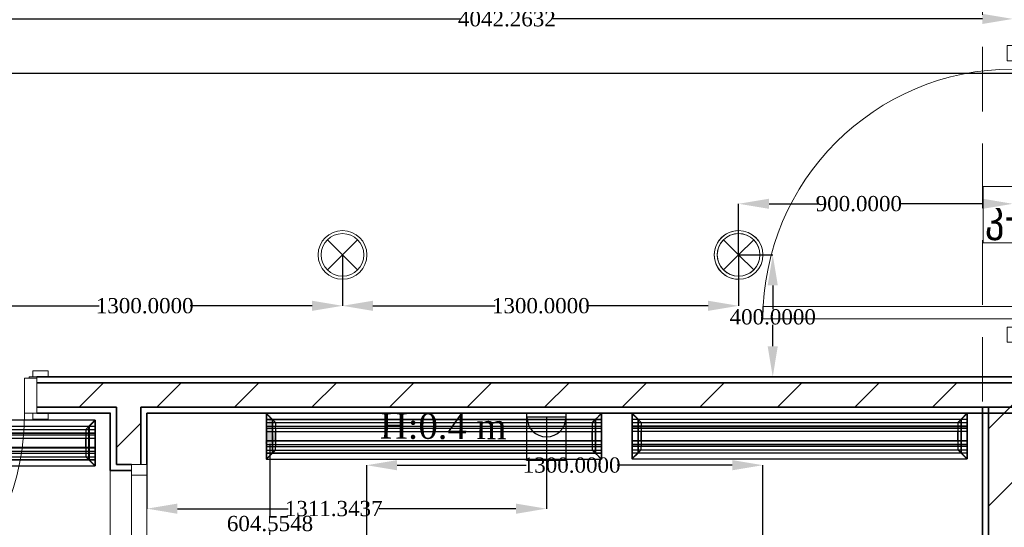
# Model space of a CAD drawing. Header units: inches. Extents: x -78787 to 29484, y -9517 to 23232.
# Tile 42 of 256: x -13003 to -9772, y 2580 to 4247. Entities that reach past the tile are written whole.
import ezdxf

# ---------------------------------------------------------------- set-up
doc = ezdxf.new("R2010")
doc.units = ezdxf.units.IN
doc.header["$MEASUREMENT"] = 0
doc.set_wipeout_variables(frame=1)
doc.linetypes.add('Hidden', pattern=[317.5, 211.666667, -105.833333])
for name, color, linetype in [('- ავარიული განათება', 7, 'Continuous'), ('- განათება', 7, 'Continuous'), ('- მექანიკური ნაწილი', 7, 'Continuous'), ('- საშტეფცელო როზეტები', 7, 'Continuous'), ('Edges', 7, 'Continuous'), ('New_Structural - Bearing', 7, 'Continuous'), ('Structural - Bearing', 7, 'Continuous')]:
    doc.layers.add(name, color=color, linetype=linetype)
for name, color, linetype, lineweight in [('New_Annotation - Text_Pen_No__20', 1, 'Continuous', 0), ('New_Archicad Doors_Pen_No__1', 7, 'Continuous', 13), ('New_Archicad Windows_Pen_No__1', 7, 'Continuous', 13), ('New_Structural - Bearing_Pen_No__1', 7, 'Continuous', 13), ('New_Structural - Bearing_Pen_No__6', 5, 'Continuous', 35)]:
    doc.layers.add(name, color=color, linetype=linetype, lineweight=lineweight)
for name, color, linetype, lineweight, true_color in [('New_Interior - Lamp_Pen_No__77', 7, 'Continuous', 20, 0xffeb28), ('New_Structural - Bearing_Pen_No__5', 7, 'Continuous', 25, 0x40a5ff), ('New_Structural - Bearing_Pen_No__57', 7, 'Continuous', 25, 0xdcd214), ('Structural - Bearing_Pen_No__102', 7, 'Continuous', 13, 0xcccccc)]:
    doc.layers.add(name, color=color, linetype=linetype, lineweight=lineweight, true_color=true_color)
doc.styles.add('GENERATED_STYLE_2', font='txt')
doc.styles.get("Standard").update_dxf_attribs({"font": 'arial.ttf'})
doc.dimstyles.get("Standard").update_dxf_attribs({"dimtxt": 0.18, "dimasz": 0.18, "dimexe": 0.18, "dimexo": 0.0625, "dimgap": 0.09, "dimtad": 0, "dimtih": 1, "dimtoh": 1, "dimdec": 4, "dimzin": 0, "dimdsep": 46, "dimtxsty": 'Standard', "dimcen": 0.09, "dimadec": 0, "dimazin": 0, "dimtfac": 1, "dimtdec": 4, "dimtofl": 0, "dimtmove": 0, "dimatfit": 3, "dimfxl": 1, "dimtolj": 1, "dimtzin": 0, "dimarcsym": 0})
pattern_1 = [(45, (0, 0), (-127.2792, 127.2792), [])]

# ---------------------------------------------------------------- blocks, each defined once
blk = doc.blocks.new('Door_4')
at = {"layer": 'New_Archicad Doors_Pen_No__1', "color": 7, "linetype": 'Continuous', "lineweight": 13}
for p, q in [((370, 0), (370, 820)), ((370, 820), (410, 820)), ((410, 820), (410, 0)), ((-487, 0), (-487, 19)), ((-487, 19), (-437, 19)), ((-437, 0), (-487, 0)), ((-450, 0), (-487, 0)), ((-450, 0), (-487, 0)), ((-410, 0), (-450, 0)), ((-450, 0), (-450, -115)), ((-450, 0), (-450, -10)), ((-450, 0), (-450, -10)), ((-437, 19), (-437, 0)), ((-410, -115), (-410, 0)), ((410, 0), (370, 0)), ((450, 0), (410, 0)), ((410, 0), (410, -115)), ((437, 19), (487, 19)), ((437, 0), (437, 19)), ((487, 0), (437, 0)), ((450, -115), (450, 0)), ((450, 0), (450, -10)), ((450, 0), (450, -10)), ((450, 0), (487, 0)), ((450, 0), (487, 0)), ((487, 19), (487, 0)), ((-450, -10), (-450, -90)), ((-450, -10), (-450, -90)), ((450, -10), (450, -90)), ((450, -10), (450, -90)), ((-450, -90), (-450, -100)), ((-450, -90), (-450, -100)), ((450, -90), (450, -100)), ((450, -90), (450, -100)), ((-487, -119), (-487, -100)), ((-487, -100), (-437, -100)), ((-450, -100), (-487, -100)), ((-450, -100), (-487, -100)), ((-437, -119), (-487, -119)), ((-450, -115), (-410, -115)), ((-437, -100), (-437, -119)), ((410, -115), (450, -115)), ((437, -100), (487, -100)), ((437, -119), (437, -100)), ((487, -119), (437, -119)), ((450, -100), (487, -100)), ((450, -100), (487, -100)), ((487, -100), (487, -119))]:
    blk.add_line(p, q, dxfattribs=at)
blk.add_arc((410, 0), 820, 90, 180, dxfattribs=at)
blk = doc.blocks.new('Wall_85', base_point=(-35083.8, 24094.3))
at = {"layer": 'New_Structural - Bearing_Pen_No__57', "linetype": 'Continuous', "lineweight": 25, "true_color": 0xdcd214}
for points in [[(-34993.8, 26103.2), (-35073.8, 26103.2), (-35073.8, 25144.4), (-34993.8, 25144.4)], [(-35073.8, 24244.4), (-35073.8, 24094.3), (-34993.8, 24094.3), (-34993.8, 24244.4)]]:
    blk.add_hatch(color=52, dxfattribs=at).paths.add_polyline_path(points)
at = {"layer": 'New_Structural - Bearing_Pen_No__1', "color": 7, "linetype": 'Continuous', "lineweight": 13}
for p, q in [((-35083.8, 25144.4), (-35073.8, 25144.4)), ((-35073.8, 25144.4), (-34993.8, 25144.4)), ((-34993.8, 25144.4), (-34983.8, 25144.4)), ((-35083.8, 24244.4), (-35073.8, 24244.4)), ((-35073.8, 24244.4), (-34993.8, 24244.4)), ((-34993.8, 24244.4), (-34983.8, 24244.4))]:
    blk.add_line(p, q, dxfattribs=at)
at = {"layer": 'New_Structural - Bearing_Pen_No__1', "color": 7, "linetype": 'Continuous', "lineweight": 13, "flags": 128}
for points in [[(-35083.8, 26103.2), (-35073.8, 26103.2)], [(-35073.8, 26103.2), (-34993.8, 26103.2)], [(-34993.8, 26103.2), (-34983.8, 26103.2)], [(-35073.8, 24094.3), (-34993.8, 24094.3)]]:
    blk.add_lwpolyline(points, dxfattribs=at)
at = {"layer": 'New_Structural - Bearing_Pen_No__5', "color": 161, "linetype": 'Continuous', "lineweight": 25, "true_color": 0x40a5ff}
for p, q in [((-35073.8, 26103.2), (-35073.8, 25144.4)), ((-34993.8, 25144.4), (-34993.8, 26103.2)), ((-35083.8, 25144.4), (-35083.8, 25181.4)), ((-34983.8, 25144.4), (-34983.8, 25181.4)), ((-35083.8, 24244.4), (-35083.8, 24207.4)), ((-35073.8, 24244.4), (-35073.8, 24094.3)), ((-34993.8, 24094.3), (-34993.8, 24244.4)), ((-34983.8, 24244.4), (-34983.8, 24207.4))]:
    blk.add_line(p, q, dxfattribs=at)
at = {"layer": 'New_Structural - Bearing_Pen_No__5', "color": 161, "linetype": 'Continuous', "lineweight": 25, "true_color": 0x40a5ff, "flags": 128}
for points in [[(-35083.8, 26103.2), (-35083.8, 25144.4)], [(-34983.8, 26088.1), (-34983.8, 26103.2)], [(-34983.8, 25144.4), (-34983.8, 26068.1)], [(-35083.8, 24244.4), (-35083.8, 24094.3)], [(-34983.8, 24094.3), (-34983.8, 24244.4)]]:
    blk.add_lwpolyline(points, dxfattribs=at)
at = {"layer": 'New_Archicad Doors_Pen_No__1', "color": 7, "linetype": 'Continuous', "lineweight": 13, "xscale": -1, "zscale": 1000, "rotation": 90}
blk.add_blockref('Door_4', (-35083.8, 24694.4), dxfattribs=at)
blk = doc.blocks.new('Wall_104', base_point=(-35063.8, 20838))
at = {"layer": 'New_Structural - Bearing_Pen_No__57', "linetype": 'Continuous', "lineweight": 25, "true_color": 0xdcd214}
h = blk.add_hatch(dxfattribs=at)
h.set_pattern_fill('MASONRY_BLOCK', color=52, style=0, pattern_type=2)
h.set_pattern_definition(pattern_1)
h.paths.add_polyline_path([(-35083.8, 20879.6), (-35083.8, 23994.3), (-35163.8, 23994.3), (-35163.8, 20846.3)])
h = blk.add_hatch(dxfattribs=at)
h.set_pattern_fill('MASONRY_BLOCK', color=52, style=0, pattern_type=2)
h.set_pattern_definition(pattern_1)
h.paths.add_polyline_path([(-35083.8, 20878), (-35087.8, 20878), (-35163.8, 20846.3), (-35163.8, 20838), (-35083.8, 20838)])
h = blk.add_hatch(dxfattribs=at)
h.set_pattern_fill('MASONRY_BLOCK', color=52, style=0, pattern_type=2)
h.set_pattern_definition(pattern_1)
h.paths.add_polyline_path([(-35083.8, 20879.6), (-35087.8, 20878), (-35083.8, 20878)])
at = {"layer": 'New_Structural - Bearing_Pen_No__5', "color": 161, "linetype": 'Continuous', "lineweight": 25, "true_color": 0x40a5ff}
blk.add_line((-35083.8, 20878), (-35063.8, 20878), dxfattribs=at)
at = {"layer": 'New_Structural - Bearing_Pen_No__6', "color": 5, "linetype": 'Continuous', "lineweight": 35}
for p, q in [((-35163.8, 23994.3), (-35163.8, 20846.3)), ((-35083.8, 20879.6), (-35083.8, 23994.3)), ((-35083.8, 20878), (-35083.8, 20879.6)), ((-35083.8, 20838), (-35083.8, 20878)), ((-35163.8, 20838), (-35163.8, 20846.3))]:
    blk.add_line(p, q, dxfattribs=at)
at = {"layer": 'New_Structural - Bearing_Pen_No__6', "color": 5, "linetype": 'Continuous', "lineweight": 35, "flags": 128}
for points in [[(-35183.8, 23994.3), (-35183.8, 20838)], [(-35063.8, 20888), (-35063.8, 23994.3)]]:
    blk.add_lwpolyline(points, dxfattribs=at)
blk = doc.blocks.new('Horizontal Multi-Sash Window_8')
at = {"layer": 'New_Archicad Windows_Pen_No__1', "color": 7, "linetype": 'Continuous', "lineweight": 13}
for p, q in [((-500, 70), (-480, 70)), ((-480, 70), (480, 70)), ((-480, 0), (-480, 70)), ((500, 70), (480, 70)), ((480, 0), (480, 70)), ((-500, 0), (-465, 0)), ((-500, 0), (-500, -30)), ((-500, 0), (-500, -30)), ((-465, 0), (-465, -50)), ((-465, 0), (465, 0)), ((465, -50), (465, 0)), ((465, 0), (500, 0)), ((500, 0), (500, -30)), ((500, 0), (500, -30)), ((-500, -30), (-500, -50)), ((-500, -30), (-500, -50)), ((500, -30), (500, -50)), ((500, -30), (500, -50)), ((-500, -50), (500, -50)), ((-465, -50), (-500, -50)), ((465, -50), (-465, -50)), ((500, -50), (465, -50))]:
    blk.add_line(p, q, dxfattribs=at)
blk = doc.blocks.new('Wall_248', base_point=(-37925.7, 18905.3))
at = {"layer": 'New_Structural - Bearing_Pen_No__57', "linetype": 'Continuous', "lineweight": 25, "true_color": 0xdcd214}
h = blk.add_hatch(dxfattribs=at)
h.set_pattern_fill('MASONRY_BLOCK', color=52, style=0, pattern_type=2)
h.set_pattern_definition(pattern_1)
h.paths.add_polyline_path([(-38025.7, 23974.3), (-37945.7, 23974.3), (-37945.7, 23994.3), (-38025.7, 23994.3)])
h = blk.add_hatch(dxfattribs=at)
h.set_pattern_fill('MASONRY_BLOCK', color=52, style=0, pattern_type=2)
h.set_pattern_definition(pattern_1)
h.paths.add_polyline_path([(-37945.7, 23974.3), (-38025.7, 23974.3), (-38025.7, 23806.3), (-37975.7, 23806.3), (-37945.7, 23806.3)])
at = {"layer": 'New_Structural - Bearing_Pen_No__1', "color": 7, "linetype": 'Continuous', "lineweight": 13}
for p, q in [((-37975.7, 23806.3), (-37975.7, 23786.3)), ((-37975.7, 23806.3), (-37945.7, 23806.3)), ((-37945.7, 23806.3), (-37925.7, 23806.3))]:
    blk.add_line(p, q, dxfattribs=at)
at = {"layer": 'New_Structural - Bearing_Pen_No__6', "color": 5, "linetype": 'Continuous', "lineweight": 35}
for p, q in [((-38025.7, 23994.3), (-38025.7, 23974.3)), ((-37945.7, 23974.3), (-37945.7, 23994.3)), ((-38025.7, 23974.3), (-38025.7, 23806.3)), ((-37945.7, 23806.3), (-37945.7, 23974.3)), ((-38045.7, 23806.3), (-38045.7, 23786.3)), ((-37975.7, 23786.3), (-38045.7, 23786.3)), ((-38025.7, 23806.3), (-37975.7, 23806.3))]:
    blk.add_line(p, q, dxfattribs=at)
at = {"layer": 'New_Structural - Bearing_Pen_No__6', "color": 5, "linetype": 'Continuous', "lineweight": 35, "flags": 128}
for points in [[(-38045.7, 23974.3), (-38045.7, 23806.3)], [(-37925.7, 23806.3), (-37925.7, 23974.3)]]:
    blk.add_lwpolyline(points, dxfattribs=at)
at = {"layer": 'New_Archicad Windows_Pen_No__1', "color": 7, "linetype": 'Continuous', "lineweight": 13, "xscale": -1, "zscale": 1000, "rotation": 90}
blk.add_blockref('Horizontal Multi-Sash Window_8', (-37975.7, 23306.3), dxfattribs=at)
blk = doc.blocks.new('Door_8')
at = {"layer": 'New_Archicad Doors_Pen_No__1', "color": 7, "linetype": 'Continuous', "lineweight": 13}
for p, q in [((370, 0), (370, 820)), ((370, 820), (410, 820)), ((410, 820), (410, 0)), ((-487, 0), (-487, 19)), ((-487, 19), (-437, 19)), ((-437, 0), (-487, 0)), ((-450, 0), (-487, 0)), ((-450, 0), (-487, 0)), ((-410, 0), (-450, 0)), ((-450, 0), (-450, -115)), ((-450, 0), (-450, -20)), ((-450, 0), (-450, -20)), ((-437, 19), (-437, 0)), ((-410, -115), (-410, 0)), ((410, 0), (370, 0)), ((450, 0), (410, 0)), ((410, 0), (410, -115)), ((437, 19), (487, 19)), ((437, 0), (437, 19)), ((487, 0), (437, 0)), ((450, -115), (450, 0)), ((450, 0), (450, -20)), ((450, 0), (450, -20)), ((450, 0), (487, 0)), ((450, 0), (487, 0)), ((487, 19), (487, 0)), ((-450, -20), (-450, -100)), ((-450, -20), (-450, -100)), ((450, -20), (450, -100)), ((450, -20), (450, -100)), ((-487, -139), (-487, -120)), ((-487, -120), (-437, -120)), ((-450, -120), (-487, -120)), ((-450, -120), (-487, -120)), ((-450, -100), (-450, -115)), ((-450, -100), (-450, -115)), ((-450, -120), (-450, -115)), ((-450, -115), (-425, -115)), ((-450, -115), (-410, -115)), ((-450, -115), (-450, -120)), ((-450, -115), (-450, -120)), ((-425, -120), (-450, -120)), ((-437, -120), (-437, -139)), ((-425, -115), (-425, -120)), ((410, -115), (450, -115)), ((425, -120), (425, -115)), ((425, -115), (450, -115)), ((450, -120), (425, -120)), ((437, -120), (487, -120)), ((437, -139), (437, -120)), ((450, -100), (450, -115)), ((450, -100), (450, -115)), ((450, -115), (450, -120)), ((450, -115), (450, -120)), ((450, -115), (450, -120)), ((450, -120), (487, -120)), ((450, -120), (487, -120)), ((487, -120), (487, -139)), ((-437, -139), (-487, -139)), ((487, -139), (437, -139))]:
    blk.add_line(p, q, dxfattribs=at)
blk.add_arc((410, 0), 820, 90, 180, dxfattribs=at)
blk = doc.blocks.new('Wall_249', base_point=(-35083.8, 24094.3))
at = {"layer": 'New_Structural - Bearing_Pen_No__57', "linetype": 'Continuous', "lineweight": 25, "true_color": 0xdcd214}
h = blk.add_hatch(dxfattribs=at)
h.set_pattern_fill('MASONRY_BLOCK', color=52, style=0, pattern_type=2)
h.set_pattern_definition(pattern_1)
h.paths.add_polyline_path([(-38287.1, 23994.3), (-38025.7, 23994.3), (-38025.7, 24074.3), (-38287.1, 24074.3)])
h = blk.add_hatch(dxfattribs=at)
h.set_pattern_fill('MASONRY_BLOCK', color=52, style=0, pattern_type=2)
h.set_pattern_definition(pattern_1)
h.paths.add_polyline_path([(-38025.7, 23994.3), (-37945.7, 23994.3), (-37945.7, 24074.3), (-38025.7, 24074.3)])
h = blk.add_hatch(dxfattribs=at)
h.set_pattern_fill('MASONRY_BLOCK', color=52, style=0, pattern_type=2)
h.set_pattern_definition(pattern_1)
h.paths.add_polyline_path([(-37945.7, 23994.3), (-35083.8, 23994.3), (-35083.8, 24074.3), (-37945.7, 24074.3)])
at = {"layer": 'New_Structural - Bearing_Pen_No__1', "color": 7, "linetype": 'Continuous', "lineweight": 13}
for p, q in [((-38287.1, 24089.3), (-38287.1, 24094.3)), ((-38287.1, 24074.3), (-38287.1, 24089.3)), ((-38287.1, 23994.3), (-38287.1, 24074.3)), ((-38287.1, 23974.3), (-38287.1, 23994.3))]:
    blk.add_line(p, q, dxfattribs=at)
at = {"layer": 'New_Structural - Bearing_Pen_No__6', "color": 5, "linetype": 'Continuous', "lineweight": 35}
for p, q in [((-38287.1, 24094.3), (-38250.1, 24094.3)), ((-38025.7, 24074.3), (-38287.1, 24074.3)), ((-37945.7, 24074.3), (-38025.7, 24074.3)), ((-35083.8, 24074.3), (-37945.7, 24074.3)), ((-38287.1, 23994.3), (-38025.7, 23994.3)), ((-38025.7, 23994.3), (-38025.7, 23974.3)), ((-37945.7, 23974.3), (-37945.7, 23994.3)), ((-37945.7, 23994.3), (-35083.8, 23994.3)), ((-38287.1, 23974.3), (-38250.1, 23974.3))]:
    blk.add_line(p, q, dxfattribs=at)
at = {"layer": 'New_Structural - Bearing_Pen_No__6', "color": 5, "linetype": 'Continuous', "lineweight": 35, "flags": 128}
for points in [[(-35083.8, 24094.3), (-38287.1, 24094.3)], [(-38287.1, 23974.3), (-38045.7, 23974.3)], [(-37925.7, 23974.3), (-35083.8, 23974.3)]]:
    blk.add_lwpolyline(points, dxfattribs=at)
at = {"layer": 'New_Archicad Doors_Pen_No__1', "color": 7, "linetype": 'Continuous', "lineweight": 13, "zscale": 1000, "rotation": 179.9999999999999}
blk.add_blockref('Door_8', (-38737.1, 23974.3), dxfattribs=at)
blk = doc.blocks.new('Beam_7', base_point=(-35008.8, 14663))
at = {"layer": 'Structural - Bearing_Pen_No__102', "color": 254, "linetype": 'Hidden', "lineweight": 13, "true_color": 0xcccccc}
blk.add_line((-35183.8, 20838), (-35183.8, 26488), dxfattribs=at)
blk = doc.blocks.new('- საშტეფცელო როზეტი IP22')
at = {"layer": '- საშტეფცელო როზეტები', "color": 5}
for p, q in [((8536.7, 3822.7), (8536.7, 3888.1)), ((8472.6, 3758.6), (8600.9, 3758.6))]:
    blk.add_line(p, q, dxfattribs=at)
blk.add_arc((8536.7, 3758.6), 64.1, 0, 180, dxfattribs=at)
blk = doc.blocks.new('1 ჩარჩო')
at = {"layer": '- საშტეფცელო როზეტები', "color": 5}
blk.add_lwpolyline([(7775.1, 3905.1), (7903.3, 3905.1), (7903.3, 3750.1), (7775.1, 3750.1)], close=True, dxfattribs=at)
blk = doc.blocks.new('lineardiffplan')
blk.add_lwpolyline([(393.1, 274.9), (1492.8, 274.9), (1492.8, 124.4), (393.1, 124.4)], close=True)
at = {"layer": 'Edges'}
for p, q in [((392.8, 274.9), (392.8, 274.6)), ((393.1, 274.9), (392.8, 274.9)), ((422.8, 244.9), (392.8, 274.9)), ((392.8, 274.6), (392.9, 274.5)), ((392.9, 125.2), (392.9, 274.5)), ((412.4, 255), (392.9, 274.5)), ((393.1, 274.9), (393.2, 274.8)), ((393.2, 274.8), (412.7, 255.3)), ((1462.8, 244.9), (1492.8, 274.9)), ((1472.9, 255.3), (1492.4, 274.8)), ((1473.2, 254.9), (1492.8, 274.5)), ((1492.4, 274.8), (1492.5, 274.9)), ((1492.8, 274.9), (1492.5, 274.9)), ((1492.8, 274.5), (1492.8, 274.9)), ((1492.8, 274.5), (1492.8, 274.5)), ((1492.8, 125.4), (1492.8, 274.5)), ((1492.8, 255.3), (392.9, 255.3)), ((392.9, 254.9), (1492.8, 254.9)), ((392.9, 244.9), (1492.8, 244.9)), ((392.9, 233.2), (1492.8, 233.2)), ((392.9, 233), (1492.8, 233)), ((392.9, 226.8), (1492.8, 226.8)), ((392.9, 226.5), (1492.8, 226.5)), ((412.4, 144.7), (412.4, 255)), ((412.8, 254.6), (412.4, 255)), ((412.7, 255.3), (413.1, 254.9)), ((412.8, 145.1), (412.8, 254.6)), ((412.8, 254.6), (422.8, 244.6)), ((413.1, 254.9), (423.1, 244.9)), ((422.8, 244.6), (422.8, 244.9)), ((422.8, 244.9), (423.1, 244.9)), ((422.8, 244.6), (422.8, 244.6)), ((422.8, 244.6), (422.8, 233.2)), ((422.8, 233), (422.8, 233.2)), ((422.8, 226.8), (422.8, 233)), ((422.8, 226.5), (422.8, 226.8)), ((422.8, 214.9), (422.8, 226.5)), ((423.1, 244.9), (423.1, 244.9)), ((1472.5, 254.9), (1462.5, 244.9)), ((1462.5, 244.9), (1462.5, 244.9)), ((1462.5, 244.9), (1462.8, 244.9)), ((1462.8, 244.9), (1462.9, 244.6)), ((1462.8, 244.5), (1462.9, 244.6)), ((1462.8, 233.2), (1462.8, 244.5)), ((1462.8, 233), (1462.8, 233.2)), ((1462.8, 226.8), (1462.8, 233)), ((1462.8, 226.5), (1462.8, 226.8)), ((1462.8, 214.9), (1462.8, 226.5)), ((1462.9, 244.6), (1472.8, 254.5)), ((1472.9, 255.3), (1472.5, 254.9)), ((1472.8, 254.5), (1473.2, 254.9)), ((1472.8, 254.5), (1472.8, 145.3)), ((1473.2, 144.9), (1473.2, 254.9)), ((392.9, 214.9), (1492.8, 214.9)), ((1492.8, 214.8), (392.9, 214.8)), ((422.4, 214.9), (422.3, 214.9)), ((422.8, 214.9), (422.4, 214.9)), ((422.8, 184.9), (422.8, 214.9)), ((423.2, 214.9), (422.8, 214.9)), ((423.2, 214.8), (422.8, 214.9)), ((423.2, 214.8), (423.2, 214.9)), ((423.2, 214.8), (423.2, 184.9)), ((1462.8, 214.9), (1462.4, 214.9)), ((1462.4, 214.9), (1462.4, 214.8)), ((1462.8, 214.9), (1462.4, 214.8)), ((1462.4, 184.9), (1462.4, 214.8)), ((1462.8, 214.9), (1462.8, 184.9)), ((1462.8, 214.9), (1463.2, 214.9)), ((1463.2, 214.9), (1463.3, 214.9)), ((1492.8, 184.9), (392.9, 184.9)), ((392.9, 173.2), (1492.8, 173.2)), ((392.9, 173), (1492.8, 173)), ((392.9, 166.8), (1492.8, 166.8)), ((392.9, 166.5), (1492.8, 166.5)), ((422.4, 184.9), (422.3, 184.9)), ((422.8, 184.9), (422.4, 184.9)), ((422.8, 184.9), (423.2, 184.9)), ((422.8, 173.2), (422.8, 184.9)), ((422.8, 173), (422.8, 173.2)), ((422.8, 173), (422.8, 166.8)), ((422.8, 166.5), (422.8, 166.8)), ((422.8, 155.1), (422.8, 166.5)), ((1462.4, 184.9), (1462.8, 184.9)), ((1462.8, 173.2), (1462.8, 184.9)), ((1463.2, 184.9), (1462.8, 184.9)), ((1462.8, 173), (1462.8, 173.2)), ((1462.8, 166.8), (1462.8, 173)), ((1462.8, 166.5), (1462.8, 166.8)), ((1462.8, 155.3), (1462.8, 166.5)), ((1463.2, 184.9), (1463.3, 184.9)), ((392.8, 124.9), (422.8, 154.9)), ((392.9, 154.9), (1492.8, 154.9)), ((1492.8, 144.9), (392.9, 144.9)), ((392.9, 125.2), (412.4, 144.7)), ((392.9, 144.5), (1492.8, 144.5)), ((412.7, 144.5), (393.2, 124.9)), ((412.8, 145.1), (412.4, 144.7)), ((412.7, 144.5), (413.1, 144.9)), ((412.8, 145.1), (422.8, 155.1)), ((423.1, 154.8), (413.1, 144.9)), ((422.8, 154.9), (422.8, 155.1)), ((422.8, 155.1), (422.8, 155.1)), ((423.1, 154.8), (422.8, 154.9)), ((423.1, 154.8), (423.1, 154.9)), ((1462.5, 154.8), (1462.4, 154.9)), ((1462.8, 154.9), (1462.5, 154.8)), ((1462.5, 154.8), (1472.4, 144.9)), ((1462.9, 155.2), (1462.8, 155.3)), ((1462.9, 155.2), (1462.8, 154.9)), ((1462.8, 154.9), (1492.8, 124.9)), ((1472.8, 145.3), (1462.9, 155.2)), ((1472.4, 144.9), (1472.8, 144.5)), ((1473.2, 144.9), (1472.8, 145.3)), ((1472.8, 144.5), (1492.4, 124.9)), ((1473.2, 144.9), (1492.8, 125.4)), ((392.9, 125.2), (392.8, 125.1)), ((392.8, 125.1), (392.8, 124.9)), ((392.8, 124.9), (393.1, 124.9)), ((393.2, 124.9), (393.1, 124.9)), ((1492.4, 124.9), (1492.8, 124.9)), ((1492.4, 124.9), (1492.4, 124.9)), ((1492.8, 125.3), (1492.8, 125.4)), ((1492.8, 124.9), (1492.8, 125.3))]:
    blk.add_line(p, q, dxfattribs=at)
blk = doc.blocks.new('Recessed Spot')
at = {"layer": 'New_Interior - Lamp_Pen_No__77', "color": 2, "linetype": 'Continuous', "lineweight": 20, "true_color": 0xffeb28}
for q in [(-49.5, 49.5), (49.5, 49.5), (-49.5, -49.5), (49.5, -49.5)]:
    blk.add_line((0, 0), q, dxfattribs=at)
at = {"layer": 'New_Interior - Lamp_Pen_No__77', "color": 2, "linetype": 'Continuous', "lineweight": 20, "true_color": 0xffeb28, "flags": 128}
blk.add_lwpolyline([(80, 0, 1), (-80, 0, 1)], format="xyb", close=True, dxfattribs=at)
at = {"layer": 'New_Interior - Lamp_Pen_No__77', "color": 2, "linetype": 'Continuous', "lineweight": 20, "true_color": 0xffeb28}
blk.add_circle((0, 0), 70, dxfattribs=at)
blk = doc.blocks.new('*D608')
at = {"layer": '- განათება', "color": 0, "lineweight": -2, "transparency": 16777216}
for p, q in [((-11864.7, 2350.2), (-11864.7, 2784.4)), ((-11764.7, 2784.2), (-11341.6, 2784.2)), ((-10664.7, 2784.2), (-11042.4, 2784.2)), ((-10564.7, 2350.2), (-10564.7, 2784.4))]:
    blk.add_line(p, q, dxfattribs=at)
at = {"layer": '- განათება', "color": 0, "transparency": 16777216}
for points in [[(-11764.7, 2800.9), (-11764.7, 2767.5), (-11864.7, 2784.2)], [(-10664.7, 2800.9), (-10664.7, 2767.5), (-10564.7, 2784.2)]]:
    blk.add_solid(points, dxfattribs=at)
at = {"layer": 'Defpoints', "color": 0, "transparency": 16777216}
for p in [(-10564.7, 2784.2), (-11864.7, 2350.1), (-10564.7, 2350.1)]:
    blk.add_point(p, dxfattribs=at)
at = {"layer": '- განათება', "color": 0, "transparency": 16777216, "insert": (-11192, 2784.2), "char_height": 50, "attachment_point": 5}
blk.add_mtext('\\A1;{\\fSylfaen|b0|i0|c0|p18;1300.0000}', dxfattribs=at)
blk = doc.blocks.new('*D627')
at = {"layer": '- განათება', "color": 0, "lineweight": -2, "transparency": 16777216}
for p, q in [((-11799.1, 2954.7), (-12182.2, 2954.7)), ((-12182, 2854.7), (-12182, 2617.9)), ((-12182, 2450.1), (-12182, 2566.6)), ((-11864.8, 2350.1), (-12182.2, 2350.1))]:
    blk.add_line(p, q, dxfattribs=at)
at = {"layer": '- განათება', "color": 0, "transparency": 16777216}
for points in [[(-12198.7, 2854.7), (-12165.4, 2854.7), (-12182, 2954.7)], [(-12198.7, 2450.1), (-12165.4, 2450.1), (-12182, 2350.1)]]:
    blk.add_solid(points, dxfattribs=at)
at = {"layer": 'Defpoints', "color": 0, "transparency": 16777216}
for p in [(-11799, 2954.7), (-12182, 2350.1), (-11864.7, 2350.1)]:
    blk.add_point(p, dxfattribs=at)
at = {"layer": '- განათება', "color": 0, "transparency": 16777216, "insert": (-12182, 2592.2), "char_height": 50, "attachment_point": 5}
blk.add_mtext('\\A1;{\\fSylfaen|b0|i0|c0|p18;604.5548}', dxfattribs=at)
blk = doc.blocks.new('*D1135')
at = {"layer": '- განათება', "color": 0, "lineweight": -2, "transparency": 16777216}
for p, q in [((-10644.1, 3472.6), (-10644.1, 3642.7)), ((-10544.1, 3642.5), (-10383.5, 3642.5)), ((-9844.1, 3642.5), (-10115.5, 3642.5)), ((-9744.1, 3476.6), (-9744.1, 3642.7))]:
    blk.add_line(p, q, dxfattribs=at)
at = {"layer": '- განათება', "color": 0, "transparency": 16777216}
for points in [[(-10544.1, 3659.2), (-10544.1, 3625.8), (-10644.1, 3642.5)], [(-9844.1, 3659.2), (-9844.1, 3625.8), (-9744.1, 3642.5)]]:
    blk.add_solid(points, dxfattribs=at)
at = {"layer": 'Defpoints', "color": 0, "transparency": 16777216}
for p in [(-9744.1, 3642.5), (-10644.1, 3472.6), (-9744.1, 3476.5)]:
    blk.add_point(p, dxfattribs=at)
at = {"layer": '- განათება', "color": 0, "transparency": 16777216, "insert": (-10249.5, 3642.5), "char_height": 50, "attachment_point": 5}
blk.add_mtext('\\A1;{\\fSylfaen|b0|i0|c0|p18;900.0000}', dxfattribs=at)
blk = doc.blocks.new('*D1130')
at = {"layer": '- განათება', "color": 0, "lineweight": -2, "transparency": 16777216}
for p, q in [((-11944.1, 3474.6), (-11944.1, 3307.3)), ((-10644.1, 3474.6), (-10644.1, 3307.3)), ((-11844.1, 3307.5), (-11442.8, 3307.5)), ((-10744.1, 3307.5), (-11143.6, 3307.5))]:
    blk.add_line(p, q, dxfattribs=at)
at = {"layer": '- განათება', "color": 0, "transparency": 16777216}
for points in [[(-11844.1, 3324.2), (-11844.1, 3290.9), (-11944.1, 3307.5)], [(-10744.1, 3324.2), (-10744.1, 3290.9), (-10644.1, 3307.5)]]:
    blk.add_solid(points, dxfattribs=at)
at = {"layer": 'Defpoints', "color": 0, "transparency": 16777216}
for p in [(-11944.1, 3474.7), (-10644.1, 3474.7), (-10644.1, 3307.5)]:
    blk.add_point(p, dxfattribs=at)
at = {"layer": '- განათება', "color": 0, "transparency": 16777216, "insert": (-11293.2, 3307.5), "char_height": 50, "attachment_point": 5}
blk.add_mtext('\\A1;{\\fSylfaen|b0|i0|c0|p18;1300.0000}', dxfattribs=at)
blk = doc.blocks.new('*D1131')
at = {"layer": '- განათება', "color": 0, "lineweight": -2, "transparency": 16777216}
for p, q in [((-13244.1, 3474.6), (-13244.1, 3307.3)), ((-11944.1, 3474.6), (-11944.1, 3307.3)), ((-13144.1, 3307.5), (-12742.8, 3307.5)), ((-12044.1, 3307.5), (-12443.6, 3307.5))]:
    blk.add_line(p, q, dxfattribs=at)
at = {"layer": '- განათება', "color": 0, "transparency": 16777216}
for points in [[(-13144.1, 3324.2), (-13144.1, 3290.9), (-13244.1, 3307.5)], [(-12044.1, 3324.2), (-12044.1, 3290.9), (-11944.1, 3307.5)]]:
    blk.add_solid(points, dxfattribs=at)
at = {"layer": 'Defpoints', "color": 0, "transparency": 16777216}
for p in [(-13244.1, 3474.7), (-11944.1, 3474.7), (-11944.1, 3307.5)]:
    blk.add_point(p, dxfattribs=at)
at = {"layer": '- განათება', "color": 0, "transparency": 16777216, "insert": (-12593.2, 3307.5), "char_height": 50, "attachment_point": 5}
blk.add_mtext('\\A1;{\\fSylfaen|b0|i0|c0|p18;1300.0000}', dxfattribs=at)
blk = doc.blocks.new('*D1138')
at = {"layer": '- განათება', "color": 0, "lineweight": -2, "transparency": 16777216}
for p, q in [((-10645, 3474.7), (-10531.9, 3474.7)), ((-10532, 3374.7), (-10532, 3296.5)), ((-10532, 3174.7), (-10532, 3245.2)), ((-10878.4, 3074.7), (-10531.9, 3074.7))]:
    blk.add_line(p, q, dxfattribs=at)
at = {"layer": '- განათება', "color": 0, "transparency": 16777216}
for points in [[(-10548.7, 3374.7), (-10515.4, 3374.7), (-10532, 3474.7)], [(-10548.7, 3174.7), (-10515.4, 3174.7), (-10532, 3074.7)]]:
    blk.add_solid(points, dxfattribs=at)
at = {"layer": 'Defpoints', "color": 0, "transparency": 16777216}
for p in [(-10645, 3474.7), (-10878.5, 3074.7), (-10532, 3074.7)]:
    blk.add_point(p, dxfattribs=at)
at = {"layer": '- განათება', "color": 0, "transparency": 16777216, "insert": (-10532, 3270.8), "char_height": 50, "attachment_point": 5}
blk.add_mtext('\\A1;{\\fSylfaen|b0|i0|c0|p18;400.0000}', dxfattribs=at)
blk = doc.blocks.new('*D1195')
at = {"layer": '- საშტეფცელო როზეტები', "color": 0, "lineweight": -2, "transparency": 16777216}
for p, q in [((-12586, 2954.6), (-12586, 2641.3)), ((-11274.7, 2941.6), (-11274.7, 2641.3)), ((-12486, 2641.5), (-12122.6, 2641.5)), ((-11374.7, 2641.5), (-11823.4, 2641.5))]:
    blk.add_line(p, q, dxfattribs=at)
at = {"layer": '- საშტეფცელო როზეტები', "color": 0, "transparency": 16777216}
for points in [[(-12486, 2658.2), (-12486, 2624.8), (-12586, 2641.5)], [(-11374.7, 2658.2), (-11374.7, 2624.8), (-11274.7, 2641.5)]]:
    blk.add_solid(points, dxfattribs=at)
at = {"layer": 'Defpoints', "color": 0, "transparency": 16777216}
for p in [(-12586, 2954.7), (-11274.7, 2941.7), (-11274.7, 2641.5)]:
    blk.add_point(p, dxfattribs=at)
at = {"layer": '- საშტეფცელო როზეტები', "color": 0, "transparency": 16777216, "insert": (-11973, 2641.5), "char_height": 50, "attachment_point": 5}
blk.add_mtext('\\A1;{\\fSylfaen|b0|i0|c0|p18;1311.3437}', dxfattribs=at)
blk = doc.blocks.new('AVARIULI GANATEBA')
at = {"layer": '- განათება', "color": 3, "linetype": 'Continuous', "lineweight": 20}
for q in [(-49.5, 49.5), (49.5, 49.5), (-49.5, -49.5), (49.5, -49.5)]:
    blk.add_line((0, 0), q, dxfattribs=at)
for major_axis, start_param, end_param in [((56.6, 56.6), 0.785398, 3.926991), ((-49.5, 49.5), 2.356194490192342, 8.639379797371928), ((56.6, 56.6), 3.926991, 7.068583)]:
    blk.add_ellipse((0, 0), major_axis=major_axis, ratio=1, start_param=start_param, end_param=end_param, dxfattribs=at)
blk = doc.blocks.new('*D1369')
at = {"layer": '- ავარიული განათება', "color": 0, "lineweight": -2, "transparency": 16777216}
for p, q in [((-13786.3, 3993.6), (-13786.3, 4249.7)), ((-13686.3, 4249.5), (-11556.3, 4249.5)), ((-9844.1, 4249.5), (-11252.7, 4249.5)), ((-9744.1, 4124.8), (-9744.1, 4249.7))]:
    blk.add_line(p, q, dxfattribs=at)
at = {"layer": '- ავარიული განათება', "color": 0, "transparency": 16777216}
for points in [[(-13686.3, 4266.2), (-13686.3, 4232.8), (-13786.3, 4249.5)], [(-9844.1, 4266.2), (-9844.1, 4232.8), (-9744.1, 4249.5)]]:
    blk.add_solid(points, dxfattribs=at)
at = {"layer": 'Defpoints', "color": 0, "transparency": 16777216}
for p in [(-13786.3, 4249.5), (-9744.1, 4124.8), (-13786.3, 3993.5)]:
    blk.add_point(p, dxfattribs=at)
at = {"layer": '- ავარიული განათება', "color": 0, "transparency": 16777216, "insert": (-11404.5, 4249.5), "char_height": 50, "attachment_point": 5}
blk.add_mtext('\\A1;{\\fSylfaen|b0|i0|c0|p18;4042.2632}', dxfattribs=at)

msp = doc.modelspace()

# ---------------------------------------------------------------- linework, layer by layer
at = {"layer": '- ავარიული განათება', "color": 3}
msp.add_lwpolyline([(-13594.31583, 4071.57015), (-5059.84745, 4071.57015)], dxfattribs=at)

# ---------------------------------------------------------------- block references
at = {"layer": '- განათება', "color": 2, "linetype": 'Continuous', "lineweight": 20, "true_color": 0xffeb28, "zscale": 1000}
for p in [(-11944.06848, 3474.66871), (-10644.06848, 3474.66871)]:
    msp.add_blockref('Recessed Spot', p, dxfattribs=at)
at = {"layer": '- განათება', "color": 1}
msp.add_blockref('AVARIULI GANATEBA', (-10644.06848, 3474.66871), dxfattribs=at)
at = {"layer": '- მექანიკური ნაწილი', "xscale": -1, "rotation": 180}
for p in [(-12586.98646, 3079.02099), (-11386.91468, 3079.52582), (-14248.92684, 3056.6693)]:
    msp.add_blockref('lineardiffplan', p, dxfattribs=at)
at = {"layer": '- საშტეფცელო როზეტები', "rotation": 180}
for name, p in [('1 ჩარჩო', (-3435.45745, 6704.73119)), ('- საშტეფცელო როზეტი IP22', (-2737.92352, 6700.25454))]:
    msp.add_blockref(name, p, dxfattribs=at)
at = {"layer": 'New_Structural - Bearing', "color": 7, "lineweight": 35}
for name, p in [('Wall_85', (-9744.06848, 3074.66871)), ('Wall_249', (-9744.06848, 3074.66871)), ('Wall_248', (-12586.00885, -2114.37431)), ('Wall_104', (-9724.06848, -181.64486))]:
    msp.add_blockref(name, p, dxfattribs=at)
at = {"layer": 'Structural - Bearing', "color": 254, "lineweight": 13, "true_color": 0xcccccc}
msp.add_blockref('Beam_7', (-9669.06848, -6356.64486), dxfattribs=at)

# ---------------------------------------------------------------- texts
at = {"layer": '- საშტეფცელო როზეტები', "color": 5, "insert": (-11405.52206, 2953.32145), "char_height": 83.9644685, "attachment_point": 3, "rotation": 359.68932566}
msp.add_mtext_dynamic_manual_height_columns('{\\fSylfaen|b0|i0|c0|p18;H:0.4 m}', width=710.9466492, gutter_width=1.70068, heights=[0], dxfattribs=at)

# ---------------------------------------------------------------- dimensions: what is measured, and where the dimension line sits
at = {"layer": '- ავარიული განათება', "color": 1}
dim = msp.add_linear_dim(base=(-13786.33164, 4249.5), p1=(-9744.06848, 4124.77326), p2=(-13786.33164, 3993.4939), text='{\\fSylfaen|b0|i0|c0|p18;<>}', dimstyle='Standard', override={"dimtxt": 50, "dimasz": 100}, dxfattribs=at)
dim.commit()
dim.dimension.update_dxf_attribs({"geometry": '*D1369', "text_midpoint": (-11404.5, 4249.5), "dimtype": 160})
at = {"layer": '- განათება', "color": 1}
for base, p1, p2, picture, middle in [((-11944.06848, 3307.52445), (-13244.06848, 3474.66871), (-11944.06848, 3474.66871), '*D1131', (-12593.19641, 3307.52445)), ((-10644.06848, 3307.52445), (-11944.06848, 3474.66871), (-10644.06848, 3474.66871), '*D1130', (-11293.19641, 3307.52445)), ((-10564.71743, 2784.21035), (-11864.71743, 2350.11392), (-10564.71743, 2350.11392), '*D608', (-11192, 2784.21035))]:
    dim = msp.add_linear_dim(base=base, p1=p1, p2=p2, text='{\\fSylfaen|b0|i0|c0|p18;<>}', dimstyle='Standard', override={"dimtxt": 50, "dimasz": 100}, dxfattribs=at)
    dim.commit()
    dim.dimension.update_dxf_attribs({"geometry": picture, "text_midpoint": middle, "dimtype": 160})
for base, p1, p2, picture, middle in [((-10532.03878, 3074.66871), (-10645.03878, 3474.66871), (-10878.4703, 3074.66871), '*D1138', (-10532.03878, 3270.83742)), ((-12182.01854, 2350.11392), (-11798.9952, 2954.66871), (-11864.71743, 2350.11392), '*D627', (-12182.01854, 2592.24985))]:
    dim = msp.add_linear_dim(base=base, p1=p1, p2=p2, angle=270, text='{\\fSylfaen|b0|i0|c0|p18;<>}', dimstyle='Standard', override={"dimtxt": 50, "dimasz": 100}, dxfattribs=at)
    dim.commit()
    dim.dimension.update_dxf_attribs({"geometry": picture, "text_midpoint": middle, "dimtype": 160})
at = {"layer": '- საშტეფცელო როზეტები', "color": 1}
dim = msp.add_linear_dim(base=(-11274.66512, 2641.5), p1=(-12586.00885, 2954.66871), p2=(-11274.66512, 2941.69756), text='{\\fSylfaen|b0|i0|c0|p18;<>}', dimstyle='Standard', override={"dimtxt": 50, "dimasz": 100}, dxfattribs=at)
dim.commit()
dim.dimension.update_dxf_attribs({"geometry": '*D1195', "text_midpoint": (-11973, 2641.5), "dimtype": 160})

# ---------------------------------------------------------------- next in the draw order: wipeouts: each hides what was drawn before it
at = {"color": 1, "linetype": 'Continuous', "lineweight": 0, "ltscale": 214347.868882}
msp.add_wipeout([(-9841.15949, 3514.71172), (-9646.97747, 3514.71172), (-9646.97747, 3699.56074), (-9841.15949, 3699.56074)], dxfattribs=at).dxf.layer = 'New_Annotation - Text_Pen_No__20'

# ---------------------------------------------------------------- next in the draw order: linework, layer by layer
at = {"layer": 'New_Annotation - Text_Pen_No__20', "color": 1, "linetype": 'Continuous', "lineweight": 0, "flags": 128}
msp.add_lwpolyline([(-9841.15949, 3514.71172), (-9646.97747, 3514.71172), (-9646.97747, 3699.56074), (-9841.15949, 3699.56074), (-9841.15949, 3514.71172)], close=True, dxfattribs=at)

# ---------------------------------------------------------------- next in the draw order: texts
at = {"layer": 'New_Annotation - Text_Pen_No__20', "color": 1, "linetype": 'Continuous', "lineweight": 0, "insert": (-9744.06848, 3654.05772), "char_height": 100, "attachment_point": 2, "style": 'GENERATED_STYLE_2'}
msp.add_mtext('\\A1;{\\pqc;\\fBOG 2018|b0|i0|c0|p0;\\W1.000000;კ-1}', dxfattribs=at)

# ---------------------------------------------------------------- next in the draw order: dimensions: what is measured, and where the dimension line sits
at = {"layer": '- განათება', "color": 1}
dim = msp.add_linear_dim(base=(-9744.06848, 3642.5), p1=(-10644.06848, 3472.58696), p2=(-9744.06848, 3476.5), text='{\\fSylfaen|b0|i0|c0|p18;<>}', dimstyle='Standard', override={"dimtxt": 50, "dimasz": 100}, dxfattribs=at)
dim.commit()
dim.dimension.update_dxf_attribs({"geometry": '*D1135', "text_midpoint": (-10249.5, 3642.5), "dimtype": 160})

doc.saveas('drawing.dxf')
